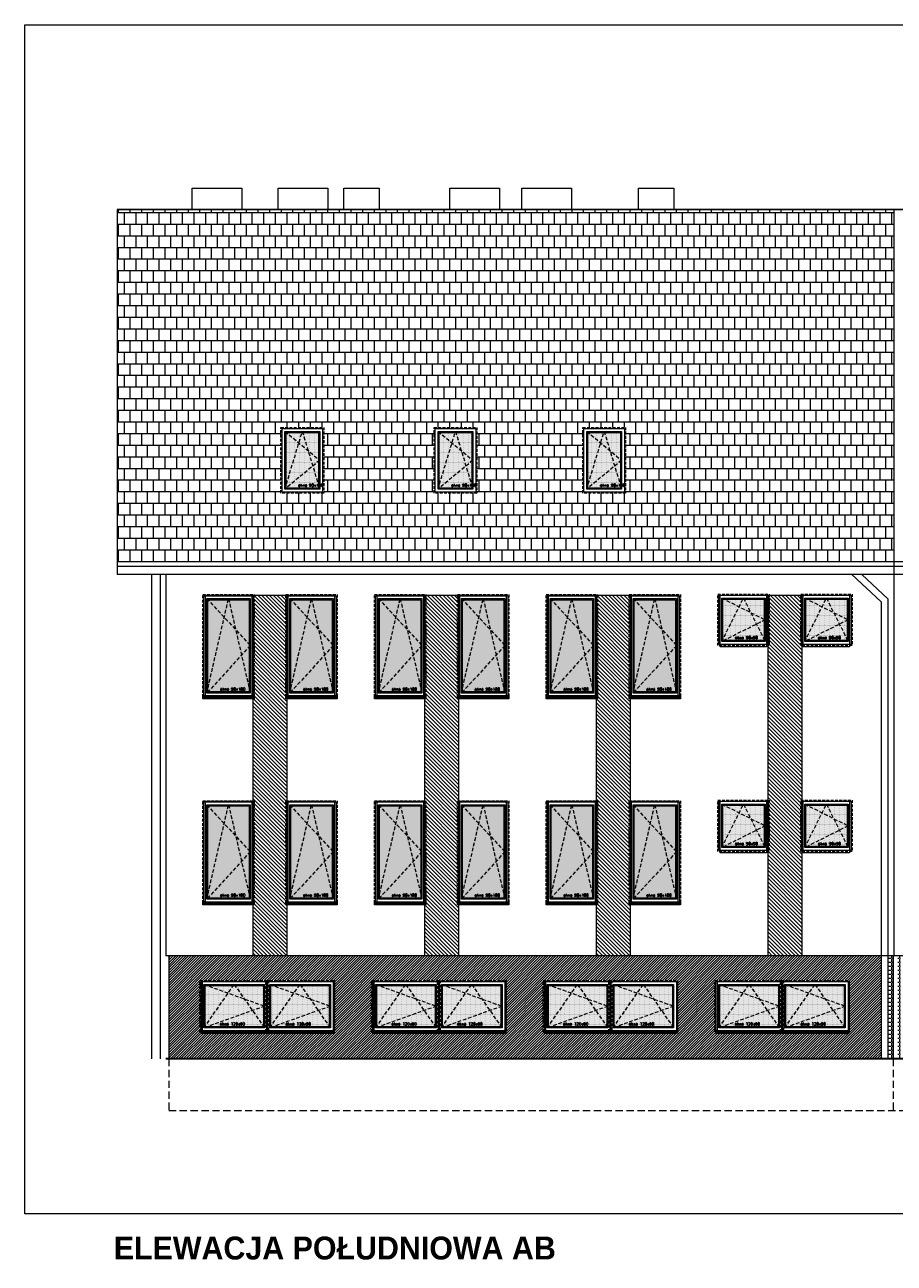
# Model space of a CAD drawing. Header units: millimetres. Extents: x 28291 to 177760, y -399809 to -170937.
# Tile 7 of 256: x 53420 to 54940, y -241916 to -239753. Entities that reach past the tile are written whole.
import ezdxf

# ---------------------------------------------------------------- set-up
doc = ezdxf.new("R2010")
doc.units = ezdxf.units.MM
for name, pattern in [('CACHE', [9.525, 6.35, -3.175]), ('CARKOVANA', [7.5, 5, -2.5]), ('HIDDEN', [9.525, 6.35, -3.175])]:
    doc.linetypes.add(name, pattern=pattern)
doc.layers.get('0').update_dxf_attribs({"lineweight": 0})
for name, color, linetype, lineweight in [('! opisy okien elewacja', 7, 'Continuous', 0), ('!! 0_ Istn-sciany', 3, 'Continuous', 30), ('!! 0_ Opis', 8, 'Continuous', 13), ('!! 0_ WIDOK ELEWACJA', 4, 'Continuous', 0), ('!! 0_Istn-cienka', 4, 'Continuous', 9), ('!! 0_Istn-drzwi', 1, 'Continuous', 13), ('!! 1_Hatch dach', 252, 'Continuous', 5), ('!! 2_NOWE OKNA WIDOk - remont', 140, 'Continuous', 5), ('!! 2_posadzki winyle 2', 43, 'Continuous', 9), ('!! 2_TYNK OBRYS', 252, 'Continuous', 13)]:
    doc.layers.add(name, color=color, linetype=linetype, lineweight=lineweight)
for name, color, linetype, lineweight, true_color in [('!! 0_ Istn-okna - wymienione', 9, 'Continuous', 13, 0x808080), ('!! 1_ELEWACJA KOLOR', 7, 'Continuous', 13, 0x6888bb), ('!! 2_ELEWACJA COKÓŁ', 9, 'Continuous', 13, 0x808080)]:
    doc.layers.add(name, color=color, linetype=linetype, lineweight=lineweight, true_color=true_color)
doc.styles.add('STYLE10', font='arialbd.ttf')
doc.styles.add('TXT', font='simplex.shx')

# ---------------------------------------------------------------- blocks, each defined once
blk = doc.blocks.new('okno 90x180')
at = {"layer": '!! 1_Hatch dach', "true_color": 0x575757}
h = blk.add_hatch(dxfattribs=at)
h.set_pattern_fill('DOTS', color=251)
h.set_pattern_definition([(0, (-9632.3096, -11392.1331), (0.79375, 1.5875), [0, -1.5875])])
h.paths.add_polyline_path([(9, -10), (81, -10), (81, -171), (9, -171)])
at = {"layer": '!! 2_posadzki winyle 2'}
h = blk.add_hatch(dxfattribs=at)
h.set_pattern_fill('ANSI31', color=252, scale=0.2)
h.paths.add_polyline_path([(0, -178), (90, -178), (90, -183), (0, -183)])
at = {"layer": '!! 0_ Istn-okna - wymienione', "linetype": 'CARKOVANA', "lineweight": 5}
blk.add_lwpolyline([(0, -1), (90, -1), (90, -180), (0, -180)], close=True, dxfattribs=at)
at = {"layer": '!! 0_ Istn-okna - wymienione'}
for points in [[(2, -3), (88, -3), (88, -178), (2, -178)], [(7, -8), (83, -8), (83, -173), (7, -173)], [(9, -10), (81, -10), (81, -171), (9, -171)], [(0, -178), (90, -178), (90, -183), (0, -183)]]:
    blk.add_lwpolyline(points, close=True, dxfattribs=at)
at = {"layer": '!! 1_Hatch dach', "color": 251, "linetype": 'CACHE', "true_color": 0x575757}
for points in [[(7, -173), (45, -8), (83, -173)], [(7, -8), (83, -90), (7, -173)]]:
    blk.add_lwpolyline(points, dxfattribs=at)
at = {"insert": (30.1, -163.6), "char_height": 5, "attachment_point": 1, "style": 'TXT'}
blk.add_mtext_dynamic_manual_height_columns('okno 90x180', width=52.63, gutter_width=75, heights=[0], dxfattribs=at)
blk = doc.blocks.new('okno 90x90')
at = {"layer": '!! 1_Hatch dach', "true_color": 0x575757}
h = blk.add_hatch(dxfattribs=at)
h.set_pattern_fill('DOTS', color=251)
h.set_pattern_definition([(0, (-9634.3096, -11214.1331), (0.79375, 1.5875), [0, -1.5875])])
h.paths.add_polyline_path([(7, 79), (79, 79), (79, 7), (7, 7)])
at = {"layer": '!! 0_ Istn-okna - wymienione', "linetype": 'CARKOVANA', "lineweight": 5}
blk.add_lwpolyline([(-2, 88), (88, 88), (88, -2), (-2, -2)], close=True, dxfattribs=at)
at = {"layer": '!! 0_ Istn-okna - wymienione'}
for points in [[(0, 86), (86, 86), (86, 0), (0, 0)], [(5, 81), (81, 81), (81, 5), (5, 5)], [(7, 79), (79, 79), (79, 7), (7, 7)]]:
    blk.add_lwpolyline(points, close=True, dxfattribs=at)
at = {"layer": '!! 1_Hatch dach', "color": 251, "linetype": 'CACHE', "true_color": 0x575757}
for points in [[(5, 5), (43, 81), (81, 5)], [(5, 81), (81, 43), (5, 5)]]:
    blk.add_lwpolyline(points, dxfattribs=at)
at = {"insert": (28.1, 14.4), "char_height": 5, "attachment_point": 1, "style": 'TXT'}
blk.add_mtext_dynamic_manual_height_columns('okno 90x90', width=52.63, gutter_width=75, heights=[0], dxfattribs=at)
blk = doc.blocks.new('okno 115x115')
at = {"layer": '!! 1_Hatch dach', "true_color": 0x575757}
h = blk.add_hatch(dxfattribs=at)
h.set_pattern_fill('DOTS', color=251, angle=360)
h.set_pattern_definition([(360, (-21873.4686, 1906.5186), (0.79375, 1.5875), [0, -1.5875])])
h.paths.add_polyline_path([(-12259.7, 13266.7), (-12157.7, 13266.7), (-12157.7, 13194.7), (-12259.7, 13194.7)])
h = blk.add_hatch(dxfattribs=at)
h.set_pattern_fill('ANSI31', color=251, scale=0.2, angle=360)
h.paths.add_polyline_path([(-12264.2, 13187.7), (-12153.2, 13187.7), (-12153.2, 13182.7), (-12264.2, 13182.7)])
at = {"layer": '!! 0_ Istn-okna - wymienione', "linetype": 'CARKOVANA', "lineweight": 5}
blk.add_lwpolyline([(-12268.7, 13275.7), (-12148.7, 13275.7), (-12148.7, 13185.7), (-12268.7, 13185.7)], close=True, dxfattribs=at)
at = {"layer": '!! 0_ Istn-okna - wymienione'}
for points in [[(-12266.7, 13273.7), (-12150.7, 13273.7), (-12150.7, 13187.7), (-12266.7, 13187.7)], [(-12261.7, 13268.7), (-12155.7, 13268.7), (-12155.7, 13192.7), (-12261.7, 13192.7)], [(-12259.7, 13266.7), (-12157.7, 13266.7), (-12157.7, 13194.7), (-12259.7, 13194.7)], [(-12266.7, 13187.7), (-12150.7, 13187.7), (-12150.7, 13182.7), (-12266.7, 13182.7)]]:
    blk.add_lwpolyline(points, close=True, dxfattribs=at)
at = {"layer": '!! 1_Hatch dach', "color": 251, "linetype": 'CACHE', "true_color": 0x575757}
for points in [[(-12261.7, 13192.7), (-12208.7, 13268.7), (-12155.7, 13192.7)], [(-12261.7, 13268.7), (-12155.7, 13230.7), (-12261.7, 13192.7)]]:
    blk.add_lwpolyline(points, dxfattribs=at)
at = {"insert": (-12234.1, 13202.1), "char_height": 5, "attachment_point": 1, "style": 'TXT'}
blk.add_mtext_dynamic_manual_height_columns('okno 120x90', width=52.63, gutter_width=75, heights=[0], dxfattribs=at)
blk = doc.blocks.new('OKNO POŁACIOWE')
at = {"layer": '!! 1_Hatch dach', "true_color": 0x575757}
h = blk.add_hatch(dxfattribs=at)
h.set_pattern_fill('DOTS', color=251)
h.set_pattern_definition([(0, (62967.6391, -229507.4222), (0.79375, 1.5875), [0, -1.5875])])
h.paths.add_polyline_path([(72608.9, -218174.3), (72665.9, -218174.3), (72665.9, -218271.3), (72608.9, -218271.3)])
at = {"layer": '!! 0_ Istn-okna - wymienione', "linetype": 'CARKOVANA', "lineweight": 5}
blk.add_lwpolyline([(72599.9, -218165.3), (72674.9, -218165.3), (72674.9, -218280.3), (72599.9, -218280.3)], close=True, dxfattribs=at)
at = {"layer": '!! 0_ Istn-okna - wymienione'}
for points in [[(72601.9, -218167.3), (72672.9, -218167.3), (72672.9, -218278.3), (72601.9, -218278.3)], [(72606.9, -218172.3), (72667.9, -218172.3), (72667.9, -218273.3), (72606.9, -218273.3)], [(72608.9, -218174.3), (72665.9, -218174.3), (72665.9, -218271.3), (72608.9, -218271.3)]]:
    blk.add_lwpolyline(points, close=True, dxfattribs=at)
at = {"layer": '!! 1_Hatch dach', "color": 251, "linetype": 'CACHE', "true_color": 0x575757}
for points in [[(72606.9, -218273.3), (72637.4, -218172.3), (72667.9, -218273.3)], [(72606.9, -218172.3), (72667.9, -218222.8), (72606.9, -218273.3)]]:
    blk.add_lwpolyline(points, dxfattribs=at)
at = {"insert": (72630, -218263.9), "char_height": 5, "attachment_point": 1, "style": 'TXT'}
blk.add_mtext_dynamic_manual_height_columns('okno 90x180', width=52.63, gutter_width=75, heights=[0], dxfattribs=at)

msp = doc.modelspace()

# ---------------------------------------------------------------- hatches: boundary and pattern name
at = {"layer": '!! 1_ELEWACJA KOLOR', "true_color": 0x315442}
h = msp.add_hatch(dxfattribs=at)
h.set_pattern_fill('ANSI31', color=129, scale=1.5, angle=-90)
h.paths.add_polyline_path([(53819.56903, -240749.35053), (53878.56903, -240749.35053), (53878.56903, -241379.35053), (53819.56903, -241379.35053)])
h = msp.add_hatch(dxfattribs=at)
h.set_pattern_fill('ANSI31', color=129, scale=1.5, angle=-90)
h.paths.add_polyline_path([(54119.56903, -240749.35053), (54178.56903, -240749.35053), (54178.56903, -241379.35053), (54119.56903, -241379.35053)])
h = msp.add_hatch(dxfattribs=at)
h.set_pattern_fill('ANSI31', color=129, scale=1.5, angle=-90)
h.paths.add_polyline_path([(54419.56903, -240749.35053), (54478.56903, -240749.35053), (54478.56903, -241379.35053), (54419.56903, -241379.35053)])
h = msp.add_hatch(dxfattribs=at)
h.set_pattern_fill('ANSI31', color=129, scale=1.5, angle=-90)
h.paths.add_polyline_path([(54719.56903, -240749.35053), (54778.56903, -240749.35053), (54778.56903, -241379.35053), (54719.56903, -241379.35053)])
at = {"layer": '!! 1_Hatch dach', "true_color": 0x990000}
h = msp.add_hatch(dxfattribs=at)
h.set_pattern_fill('AR-B88', color=14, scale=0.1, angle=180)
h.paths.add_polyline_path([(54939.06903, -240075.35053), (53582.06903, -240075.35053), (53582.06903, -240691.16861), (54939.06903, -240691.16861)])
h.paths.add_polyline_path([(54470.65122, -240571.15298), (54395.65122, -240571.15298), (54395.65122, -240456.15298), (54470.65122, -240456.15298)], flags=16)
h.paths.add_polyline_path([(54468.65122, -240569.15298), (54397.65122, -240569.15298), (54397.65122, -240458.15298), (54468.65122, -240458.15298)], flags=0)
h.paths.add_polyline_path([(54463.65122, -240564.15298), (54402.65122, -240564.15298), (54402.65122, -240463.15298), (54463.65122, -240463.15298)], flags=0)
h.paths.add_polyline_path([(54463.04726, -240562.15298), (54405.06706, -240562.15298), (54402.65122, -240564.15298), (54404.65122, -240557.53003), (54404.65122, -240464.80872), (54405.06706, -240465.15298), (54432.54726, -240465.15298), (54433.15122, -240463.15298), (54433.75518, -240465.15298), (54461.65122, -240465.15298), (54461.65122, -240511.99724), (54463.65122, -240513.65298), (54461.65122, -240515.30872), (54461.65122, -240557.53003)], flags=0)
h.paths.add_polyline_path([(54210.75844, -240571.15298), (54135.75844, -240571.15298), (54135.75844, -240456.15298), (54210.75844, -240456.15298)], flags=16)
h.paths.add_polyline_path([(54208.75844, -240569.15298), (54137.75844, -240569.15298), (54137.75844, -240458.15298), (54208.75844, -240458.15298)], flags=0)
h.paths.add_polyline_path([(54203.75844, -240564.15298), (54142.75844, -240564.15298), (54142.75844, -240463.15298), (54203.75844, -240463.15298)], flags=0)
h.paths.add_polyline_path([(54203.15448, -240562.15298), (54145.17428, -240562.15298), (54142.75844, -240564.15298), (54144.75844, -240557.53003), (54144.75844, -240464.80872), (54145.17428, -240465.15298), (54172.65448, -240465.15298), (54173.25844, -240463.15298), (54173.8624, -240465.15298), (54201.75844, -240465.15298), (54201.75844, -240511.99724), (54203.75844, -240513.65298), (54201.75844, -240515.30872), (54201.75844, -240557.53003)], flags=0)
h.paths.add_polyline_path([(53943.10625, -240571.15298), (53868.10625, -240571.15298), (53868.10625, -240456.15298), (53943.10625, -240456.15298)], flags=16)
h.paths.add_polyline_path([(53941.10625, -240569.15298), (53870.10625, -240569.15298), (53870.10625, -240458.15298), (53941.10625, -240458.15298)], flags=0)
h.paths.add_polyline_path([(53936.10625, -240564.15298), (53875.10625, -240564.15298), (53875.10625, -240463.15298), (53936.10625, -240463.15298)], flags=0)
h.paths.add_polyline_path([(53935.50229, -240562.15298), (53877.52209, -240562.15298), (53875.10625, -240564.15298), (53877.10625, -240557.53003), (53877.10625, -240464.80872), (53877.52209, -240465.15298), (53905.00229, -240465.15298), (53905.60625, -240463.15298), (53906.21021, -240465.15298), (53934.10625, -240465.15298), (53934.10625, -240511.99724), (53936.10625, -240513.65298), (53934.10625, -240515.30872), (53934.10625, -240557.53003)], flags=0)
h.paths.add_polyline_path([(53896.934, -240560.99335), (53947.05305, -240560.99335), (53947.05305, -240553.49335), (53896.934, -240553.49335)], flags=24)
h.paths.add_polyline_path([(54164.58619, -240560.99335), (54214.70524, -240560.99335), (54214.70524, -240553.49335), (54164.58619, -240553.49335)], flags=24)
h.paths.add_polyline_path([(54424.47897, -240560.99335), (54474.59802, -240560.99335), (54474.59802, -240553.49335), (54424.47897, -240553.49335)], flags=24)
at = {"layer": '!! 2_ELEWACJA COKÓŁ', "true_color": 0x2b2b2c}
h = msp.add_hatch(dxfattribs=at)
h.set_pattern_fill('ANSI31', color=250)
h.set_pattern_definition([(45, (-4038.4983, -39195.6034), (-2.24506403, 2.24506403), [])])
h.paths.add_polyline_path([(54917.06903, -241379.35053), (53672.06903, -241379.35053), (53672.06903, -241559.35053), (54917.06903, -241559.35053)])
h.paths.add_polyline_path([(54261.06903, -241514.35053), (54031.06903, -241514.35053), (54031.06903, -241512.35053), (54029.06903, -241512.35053), (54029.06903, -241422.35053), (54144.06903, -241422.35053), (54259.06903, -241422.35053), (54259.06903, -241424.35053), (54261.06903, -241424.35053)], flags=16)
h.paths.add_polyline_path([(54257.06903, -241510.35053), (54146.06903, -241510.35053), (54146.06903, -241424.35053), (54257.06903, -241424.35053)], flags=0)
h.paths.add_polyline_path([(54252.06903, -241505.35053), (54151.06903, -241505.35053), (54151.06903, -241429.35053), (54252.06903, -241429.35053)], flags=0)
h.paths.add_polyline_path([(54250.74008, -241503.35053), (54156.38482, -241503.35053), (54151.06903, -241505.35053), (54153.06903, -241502.34063), (54153.06903, -241430.10301), (54156.38482, -241431.35053), (54200.24008, -241431.35053), (54201.56903, -241429.35053), (54202.89798, -241431.35053), (54250.06903, -241431.35053), (54250.06903, -241466.59806), (54252.06903, -241467.35053), (54250.06903, -241468.10301), (54250.06903, -241502.34063)], flags=0)
h.paths.add_polyline_path([(54329.06903, -241512.35053), (54329.06903, -241422.35053), (54444.06903, -241422.35053), (54559.06903, -241422.35053), (54559.06903, -241424.35053), (54561.06903, -241424.35053), (54561.06903, -241514.35053), (54331.06903, -241514.35053), (54331.06903, -241512.35053)], flags=16)
h.paths.add_polyline_path([(54331.06903, -241510.35053), (54331.06903, -241424.35053), (54442.06903, -241424.35053), (54442.06903, -241510.35053)], flags=0)
h.paths.add_polyline_path([(54336.06903, -241505.35053), (54336.06903, -241429.35053), (54437.06903, -241429.35053), (54437.06903, -241505.35053)], flags=0)
h.paths.add_polyline_path([(54336.06903, -241505.35053), (54338.06903, -241502.34063), (54338.06903, -241430.10301), (54341.38482, -241431.35053), (54385.24008, -241431.35053), (54386.56903, -241429.35053), (54387.89798, -241431.35053), (54435.06903, -241431.35053), (54435.06903, -241466.59806), (54437.06903, -241467.35053), (54435.06903, -241468.10301), (54435.06903, -241502.34063), (54435.74008, -241503.35053), (54341.38482, -241503.35053)], flags=0)
h.paths.add_polyline_path([(54142.06903, -241510.35053), (54031.06903, -241510.35053), (54031.06903, -241424.35053), (54142.06903, -241424.35053)], flags=0)
h.paths.add_polyline_path([(54137.06903, -241505.35053), (54036.06903, -241505.35053), (54036.06903, -241429.35053), (54137.06903, -241429.35053)], flags=0)
h.paths.add_polyline_path([(54135.74008, -241503.35053), (54041.38482, -241503.35053), (54036.06903, -241505.35053), (54038.06903, -241502.34063), (54038.06903, -241430.10301), (54041.38482, -241431.35053), (54085.24008, -241431.35053), (54086.56903, -241429.35053), (54087.89798, -241431.35053), (54135.06903, -241431.35053), (54135.06903, -241466.59806), (54137.06903, -241467.35053), (54135.06903, -241468.10301), (54135.06903, -241502.34063)], flags=0)
h.paths.add_polyline_path([(54446.06903, -241510.35053), (54446.06903, -241424.35053), (54557.06903, -241424.35053), (54557.06903, -241510.35053)], flags=0)
h.paths.add_polyline_path([(54451.06903, -241505.35053), (54451.06903, -241429.35053), (54552.06903, -241429.35053), (54552.06903, -241505.35053)], flags=0)
h.paths.add_polyline_path([(54451.06903, -241505.35053), (54453.06903, -241502.34063), (54453.06903, -241430.10301), (54456.38482, -241431.35053), (54500.24008, -241431.35053), (54501.56903, -241429.35053), (54502.89798, -241431.35053), (54550.06903, -241431.35053), (54550.06903, -241466.59806), (54552.06903, -241467.35053), (54550.06903, -241468.10301), (54550.06903, -241502.34063), (54550.74008, -241503.35053), (54456.38482, -241503.35053)], flags=0)
h.paths.add_polyline_path([(53961.06903, -241514.35053), (53731.06903, -241514.35053), (53731.06903, -241512.35053), (53729.06903, -241512.35053), (53729.06903, -241422.35053), (53844.06903, -241422.35053), (53959.06903, -241422.35053), (53959.06903, -241424.35053), (53961.06903, -241424.35053)], flags=16)
h.paths.add_polyline_path([(53957.06903, -241510.35053), (53846.06903, -241510.35053), (53846.06903, -241424.35053), (53957.06903, -241424.35053)], flags=0)
h.paths.add_polyline_path([(53952.06903, -241505.35053), (53851.06903, -241505.35053), (53851.06903, -241429.35053), (53952.06903, -241429.35053)], flags=0)
h.paths.add_polyline_path([(53950.74008, -241503.35053), (53856.38482, -241503.35053), (53851.06903, -241505.35053), (53853.06903, -241502.34063), (53853.06903, -241430.10301), (53856.38482, -241431.35053), (53900.24008, -241431.35053), (53901.56903, -241429.35053), (53902.89798, -241431.35053), (53950.06903, -241431.35053), (53950.06903, -241466.59806), (53952.06903, -241467.35053), (53950.06903, -241468.10301), (53950.06903, -241502.34063)], flags=0)
h.paths.add_polyline_path([(54629.06903, -241512.35053), (54629.06903, -241422.35053), (54744.06903, -241422.35053), (54859.06903, -241422.35053), (54859.06903, -241424.35053), (54861.06903, -241424.35053), (54861.06903, -241514.35053), (54631.06903, -241514.35053), (54631.06903, -241512.35053)], flags=16)
h.paths.add_polyline_path([(54631.06903, -241510.35053), (54631.06903, -241424.35053), (54742.06903, -241424.35053), (54742.06903, -241510.35053)], flags=0)
h.paths.add_polyline_path([(54636.06903, -241505.35053), (54636.06903, -241429.35053), (54737.06903, -241429.35053), (54737.06903, -241505.35053)], flags=0)
h.paths.add_polyline_path([(54636.06903, -241505.35053), (54638.06903, -241502.34063), (54638.06903, -241430.10301), (54641.38482, -241431.35053), (54685.24008, -241431.35053), (54686.56903, -241429.35053), (54687.89798, -241431.35053), (54735.06903, -241431.35053), (54735.06903, -241466.59806), (54737.06903, -241467.35053), (54735.06903, -241468.10301), (54735.06903, -241502.34063), (54735.74008, -241503.35053), (54641.38482, -241503.35053)], flags=0)
h.paths.add_polyline_path([(53842.06903, -241510.35053), (53731.06903, -241510.35053), (53731.06903, -241424.35053), (53842.06903, -241424.35053)], flags=0)
h.paths.add_polyline_path([(53837.06903, -241505.35053), (53736.06903, -241505.35053), (53736.06903, -241429.35053), (53837.06903, -241429.35053)], flags=0)
h.paths.add_polyline_path([(53835.74008, -241503.35053), (53741.38482, -241503.35053), (53736.06903, -241505.35053), (53738.06903, -241502.34063), (53738.06903, -241430.10301), (53741.38482, -241431.35053), (53785.24008, -241431.35053), (53786.56903, -241429.35053), (53787.89798, -241431.35053), (53835.06903, -241431.35053), (53835.06903, -241466.59806), (53837.06903, -241467.35053), (53835.06903, -241468.10301), (53835.06903, -241502.34063)], flags=0)
h.paths.add_polyline_path([(54746.06903, -241510.35053), (54746.06903, -241424.35053), (54857.06903, -241424.35053), (54857.06903, -241510.35053)], flags=0)
h.paths.add_polyline_path([(54751.06903, -241505.35053), (54751.06903, -241429.35053), (54852.06903, -241429.35053), (54852.06903, -241505.35053)], flags=0)
h.paths.add_polyline_path([(54751.06903, -241505.35053), (54753.06903, -241502.34063), (54753.06903, -241430.10301), (54756.38482, -241431.35053), (54800.24008, -241431.35053), (54801.56903, -241429.35053), (54802.89798, -241431.35053), (54850.06903, -241431.35053), (54850.06903, -241466.59806), (54852.06903, -241467.35053), (54850.06903, -241468.10301), (54850.06903, -241502.34063), (54850.74008, -241503.35053), (54756.38482, -241503.35053)], flags=0)
h.paths.add_polyline_path([(54774.89678, -241502.1909), (54824.06345, -241502.1909), (54824.06345, -241494.6909), (54774.89678, -241494.6909)], flags=8)
h.paths.add_polyline_path([(54659.89678, -241502.1909), (54709.06345, -241502.1909), (54709.06345, -241494.6909), (54659.89678, -241494.6909)], flags=8)
h.paths.add_polyline_path([(54474.89678, -241502.1909), (54524.06345, -241502.1909), (54524.06345, -241494.6909), (54474.89678, -241494.6909)], flags=8)
h.paths.add_polyline_path([(54359.89678, -241502.1909), (54409.06345, -241502.1909), (54409.06345, -241494.6909), (54359.89678, -241494.6909)], flags=8)
h.paths.add_polyline_path([(54174.89678, -241502.1909), (54224.06345, -241502.1909), (54224.06345, -241494.6909), (54174.89678, -241494.6909)], flags=8)
h.paths.add_polyline_path([(54059.89678, -241502.1909), (54109.06345, -241502.1909), (54109.06345, -241494.6909), (54059.89678, -241494.6909)], flags=8)
h.paths.add_polyline_path([(53874.89678, -241502.1909), (53924.06345, -241502.1909), (53924.06345, -241494.6909), (53874.89678, -241494.6909)], flags=8)
h.paths.add_polyline_path([(53759.89678, -241502.1909), (53809.06345, -241502.1909), (53809.06345, -241494.6909), (53759.89678, -241494.6909)], flags=8)
at = {"layer": '!! 2_posadzki winyle 2'}
h = msp.add_hatch(dxfattribs=at)
h.set_pattern_fill('ANGLE', color=256)
h.set_pattern_definition([(0, (-4038.498, -39195.6034), (0, 6.985), [5.08, -1.905]), (90, (-4038.498, -39195.6034), (-6.985, 4e-16), [5.08, -1.905])])
h.paths.add_polyline_path([(54951.06903, -241379.35053), (54946.06903, -241379.35053), (54946.06903, -241559.35053), (54951.06903, -241559.35053)])
h.paths.add_polyline_path([(54938.06903, -241379.35053), (54929.06903, -241379.35053), (54929.06903, -241559.35053), (54938.06903, -241559.35053)])

# ---------------------------------------------------------------- linework, layer by layer
at = {"layer": '! opisy okien elewacja'}
msp.add_lwpolyline([(53420.42771, -239752.90582), (60543.65378, -239752.90582), (60543.65378, -241830.32956), (53420.42771, -241830.32956)], close=True, dxfattribs=at)
at = {"layer": '!! 0_ Istn-sciany'}
msp.add_lwpolyline([(56742.06903, -241559.35053), (53667.06903, -241559.35053)], dxfattribs=at)
at = {"layer": '!! 0_ WIDOK ELEWACJA'}
for p, q in [((54939.06903, -240075.35053), (54939.06903, -241379.35053)), ((54917.06903, -240760.78907), (54917.06903, -241559.35053)), ((54929.06903, -240755.57555), (54929.06903, -241559.35053))]:
    msp.add_line(p, q, dxfattribs=at)
for points in [[(53713.06903, -240038.35053), (53800.06903, -240038.35053), (53800.06903, -240075.35053), (53713.06903, -240075.35053)], [(53863.06903, -240038.35053), (53950.06903, -240038.35053), (53950.06903, -240075.35053), (53863.06903, -240075.35053)], [(53978.06903, -240038.35053), (54040.06903, -240038.35053), (54040.06903, -240075.35053), (53978.06903, -240075.35053)], [(54163.06903, -240038.35053), (54250.06903, -240038.35053), (54250.06903, -240075.35053), (54163.06903, -240075.35053)], [(54289.06903, -240038.35053), (54376.06903, -240038.35053), (54376.06903, -240075.35053), (54289.06903, -240075.35053)], [(54493.06903, -240038.35053), (54555.06903, -240038.35053), (54555.06903, -240075.35053), (54493.06903, -240075.35053)], [(53736.06903, -240749.35053), (53817.06903, -240749.35053), (53817.06903, -240929.35053), (53736.06903, -240929.35053)], [(53881.06903, -240749.35053), (53962.06903, -240749.35053), (53962.06903, -240929.35053), (53881.06903, -240929.35053)], [(54036.06903, -240749.35053), (54117.06903, -240749.35053), (54117.06903, -240929.35053), (54036.06903, -240929.35053)], [(54181.06903, -240749.35053), (54262.06903, -240749.35053), (54262.06903, -240929.35053), (54181.06903, -240929.35053)], [(54336.06903, -240749.35053), (54417.06903, -240749.35053), (54417.06903, -240929.35053), (54336.06903, -240929.35053)], [(54481.06903, -240749.35053), (54562.06903, -240749.35053), (54562.06903, -240929.35053), (54481.06903, -240929.35053)], [(54636.06903, -240749.35053), (54717.06903, -240749.35053), (54717.06903, -240839.35053), (54636.06903, -240839.35053)], [(54781.06903, -240749.35053), (54862.06903, -240749.35053), (54862.06903, -240839.35053), (54781.06903, -240839.35053)], [(53736.06903, -241109.35053), (53817.06903, -241109.35053), (53817.06903, -241289.35053), (53736.06903, -241289.35053)], [(53881.06903, -241109.35053), (53962.06903, -241109.35053), (53962.06903, -241289.35053), (53881.06903, -241289.35053)], [(54036.06903, -241109.35053), (54117.06903, -241109.35053), (54117.06903, -241289.35053), (54036.06903, -241289.35053)], [(54181.06903, -241109.35053), (54262.06903, -241109.35053), (54262.06903, -241289.35053), (54181.06903, -241289.35053)], [(54336.06903, -241109.35053), (54417.06903, -241109.35053), (54417.06903, -241289.35053), (54336.06903, -241289.35053)], [(54481.06903, -241109.35053), (54562.06903, -241109.35053), (54562.06903, -241289.35053), (54481.06903, -241289.35053)], [(54636.06903, -241109.35053), (54717.06903, -241109.35053), (54717.06903, -241199.35053), (54636.06903, -241199.35053)], [(54781.06903, -241109.35053), (54862.06903, -241109.35053), (54862.06903, -241199.35053), (54781.06903, -241199.35053)], [(53961.06903, -241424.35053), (53961.06903, -241514.35053), (53731.06903, -241514.35053), (53731.06903, -241424.35053)], [(54261.06903, -241424.35053), (54261.06903, -241514.35053), (54031.06903, -241514.35053), (54031.06903, -241424.35053)], [(54561.06903, -241424.35053), (54561.06903, -241514.35053), (54331.06903, -241514.35053), (54331.06903, -241424.35053)], [(54861.06903, -241424.35053), (54861.06903, -241514.35053), (54631.06903, -241514.35053), (54631.06903, -241424.35053)]]:
    msp.add_lwpolyline(points, close=True, dxfattribs=at)
for points in [[(59895.06903, -240075.35053), (53582.06903, -240075.35053)], [(53582.06903, -240075.35053), (53582.06903, -240712.9393)], [(56910.29832, -240691.16861), (53582.06903, -240691.16861)], [(56900.9144, -240699.42645), (53582.06903, -240699.42645)], [(56885.55889, -240712.9393), (53582.06903, -240712.9393)], [(53675.06223, -240712.9393), (53582.06903, -240712.9393)], [(53642.06903, -240712.9393), (53642.06903, -241559.35053)], [(53657.06903, -240712.9393), (53657.06903, -241559.35053)], [(53667.06903, -240712.9393), (53667.06903, -241379.35053)], [(54917.06903, -240760.78907), (54865.81732, -240712.9393)], [(54929.06903, -240755.57555), (54883.4015, -240712.9393)], [(56742.06903, -241379.35053), (53667.06903, -241379.35053)], [(53672.06903, -241379.35053), (53672.06903, -241559.35053)], [(54938.06903, -241379.35053), (54938.06903, -241559.35053)]]:
    msp.add_lwpolyline(points, dxfattribs=at)
at = {"layer": '!! 0_Istn-cienka', "linetype": 'HIDDEN', "ltscale": 2}
for points in [[(53672.06903, -241559.35053), (53672.06903, -241649.35053)], [(54938.06903, -241559.35053), (54938.06903, -241649.35053)], [(53672.06903, -241649.35053), (56742.06903, -241649.35053)]]:
    msp.add_lwpolyline(points, dxfattribs=at)
at = {"layer": '!! 0_Istn-drzwi'}
msp.add_lwpolyline([(53582.06903, -240075.35053), (59895.06903, -240075.35053)], dxfattribs=at)
at = {"layer": '!! 2_TYNK OBRYS'}
for points in [[(53819.56903, -240749.35053), (53878.56903, -240749.35053), (53878.56903, -241379.35053), (53819.56903, -241379.35053)], [(54119.56903, -240749.35053), (54178.56903, -240749.35053), (54178.56903, -241379.35053), (54119.56903, -241379.35053)], [(54419.56903, -240749.35053), (54478.56903, -240749.35053), (54478.56903, -241379.35053), (54419.56903, -241379.35053)], [(54719.56903, -240749.35053), (54778.56903, -240749.35053), (54778.56903, -241379.35053), (54719.56903, -241379.35053)]]:
    msp.add_lwpolyline(points, close=True, dxfattribs=at)

# ---------------------------------------------------------------- block references
at = {"layer": '! opisy okien elewacja'}
for p in [(-18731.84251, -22290.86393), (-18464.19032, -22290.86393), (-18204.29755, -22290.86393)]:
    msp.add_blockref('OKNO POŁACIOWE', p, dxfattribs=at)
at = {"layer": '!! 2_NOWE OKNA WIDOk - remont'}
for name, p in [('okno 90x180', (53731.56903, -240747.35053)), ('okno 90x180', (53876.56903, -240747.35053)), ('okno 90x180', (54031.56903, -240747.35053)), ('okno 90x180', (54176.56903, -240747.35053)), ('okno 90x180', (54331.56903, -240747.35053)), ('okno 90x180', (54476.56903, -240747.35053)), ('okno 90x90', (54633.56903, -240835.35053)), ('okno 90x90', (54778.56903, -240835.35053)), ('okno 90x180', (53731.56903, -241107.35053)), ('okno 90x180', (53876.56903, -241107.35053)), ('okno 90x180', (54031.56903, -241107.35053)), ('okno 90x180', (54176.56903, -241107.35053)), ('okno 90x180', (54331.56903, -241107.35053)), ('okno 90x180', (54476.56903, -241107.35053)), ('okno 90x90', (54633.56903, -241195.35053)), ('okno 90x90', (54778.56903, -241195.35053)), ('okno 115x115', (65995.22804, -254698.00231)), ('okno 115x115', (66110.22804, -254698.00231)), ('okno 115x115', (66295.22804, -254698.00231)), ('okno 115x115', (66410.22804, -254698.00231)), ('okno 115x115', (66595.22804, -254698.00231)), ('okno 115x115', (66710.22804, -254698.00231)), ('okno 115x115', (66895.22804, -254698.00231)), ('okno 115x115', (67010.22804, -254698.00231))]:
    msp.add_blockref(name, p, dxfattribs=at)

# ---------------------------------------------------------------- texts
at = {"layer": '!! 0_ Opis', "style": 'STYLE10', "width": 0.95}
msp.add_text('ELEWACJA POŁUDNIOWA AB', height=40, dxfattribs=at).set_placement((53576.00607, -241909.82272))

doc.saveas('drawing.dxf')
